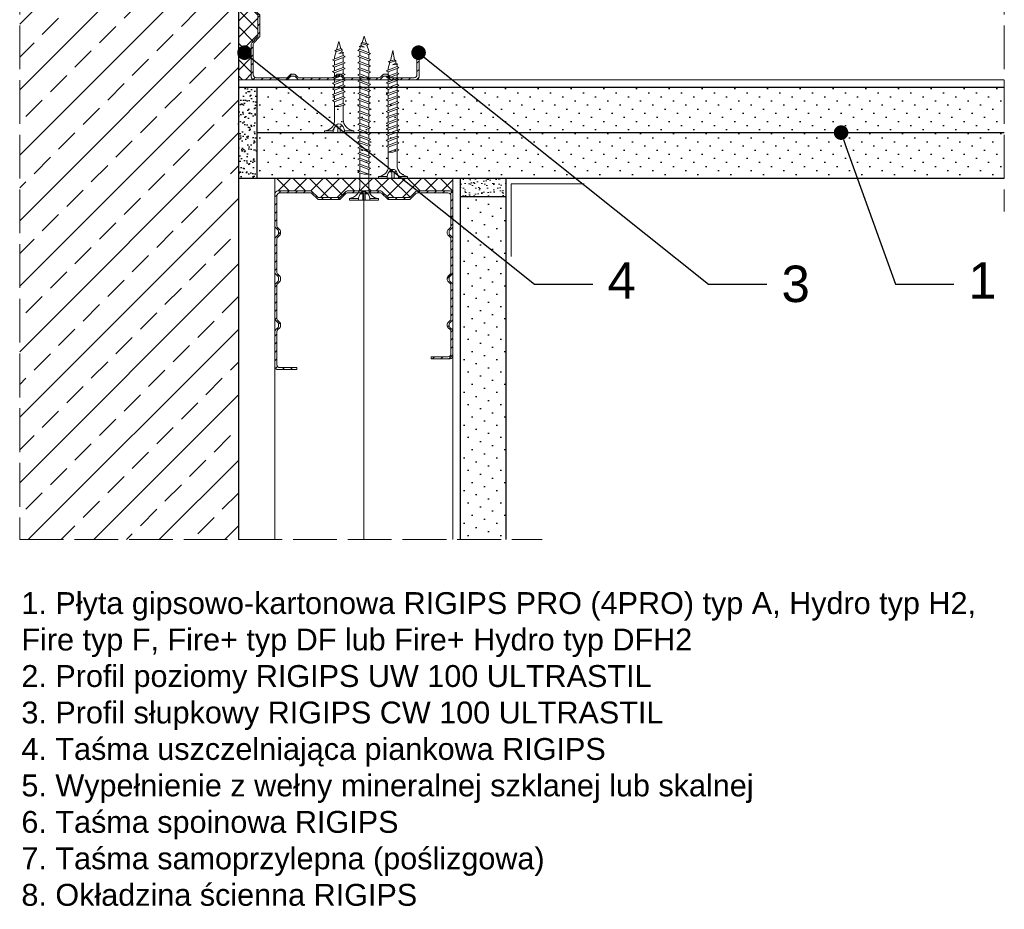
# Model space of a CAD drawing. Header units: millimetres. Extents: x 1525 to 3209, y 569 to 1600.
# Tile 10 of 15: x 2907 to 3177, y 572 to 816. Entities that reach past the tile are written whole.
import ezdxf
from ezdxf import colors
from ezdxf.entities.mleader import LeaderData, LeaderLine
from ezdxf.math import Vec2, Vec3

# ---------------------------------------------------------------- set-up
doc = ezdxf.new("R2010")
doc.units = ezdxf.units.MM
doc.linetypes.add('ACAD_ISO02W100', pattern=[15, 12, -3])
for name, color, linetype, lineweight in [('_ISOVER WELNA', 7, 'BATTING', 9), ('_RIGIPS AKCESORIA', 7, 'Continuous', 18), ('_RIGIPS G-K', 7, 'Continuous', 25), ('_RIGIPS PROFIL', 7, 'Continuous', 18), ('KRESKOWANIE', 7, 'Continuous', 9), ('OPISY', 7, 'Continuous', 9), ('PRZERYWANA', 7, 'ACAD_ISO02W100', 9)]:
    doc.layers.add(name, color=color, linetype=linetype, lineweight=lineweight)
doc.styles.get("Standard").update_dxf_attribs({"font": 'arial.ttf'})
doc.linetypes.add('BATTING', pattern='A,0.00254,-2.54,[134,ltypeshp.shx,S=2.54,R=0,X=-2.54,Y=0],-5.08,[134,ltypeshp.shx,S=2.54,R=180,X=2.54,Y=0],-2.54', length=10.16254)
pattern_1 = [(225, (681.5678, -191.605), (1.122532, -3.367596), [0, -3.175])]

# ---------------------------------------------------------------- blocks, each defined once
blk = doc.blocks.new('TN 25')
at = {"layer": '_RIGIPS AKCESORIA'}
for p, q in [((0, -0.84), (0, 7.16)), ((0, 7.16), (0.46, 7.16)), ((0.46, 7.16), (0.46, 4.78)), ((0.46, 4.78), (0, 4.78)), ((0, 3.5), (1.77, 3.5)), ((0, 2.83), (1.77, 2.83)), ((1.77, 3.5), (1.77, 4.2)), ((1.77, 2.83), (1.77, 2.18)), ((3.02, 4.46), (8.47, 4.46)), ((7.12, 4.46), (7.12, 3.18)), ((8.03, 2.01), (7.12, 4.46)), ((7.12, 3.18), (7.65, 1.53)), ((8.47, 4.46), (8.79, 5)), ((9.61, 1.51), (8.47, 4.46)), ((8.79, 5), (9.93, 2.01)), ((9, 4.46), (10.1, 4.46)), ((10.1, 4.46), (10.41, 5)), ((11.23, 1.51), (10.1, 4.46)), ((10.41, 5), (11.56, 2.01)), ((10.62, 4.46), (11.67, 4.46)), ((11.67, 4.46), (11.99, 5)), ((12.81, 1.51), (11.67, 4.46)), ((11.99, 5), (13.14, 2.01)), ((12.2, 4.46), (13.21, 4.46)), ((13.21, 4.46), (13.52, 5)), ((14.34, 1.51), (13.21, 4.46)), ((13.52, 5), (14.67, 2.01)), ((13.73, 4.46), (14.8, 4.46)), ((14.8, 4.46), (15.12, 5)), ((15.94, 1.51), (14.8, 4.46)), ((15.12, 5), (16.26, 2.01)), ((15.33, 4.46), (16.42, 4.46)), ((16.42, 4.46), (16.73, 5)), ((17.55, 1.51), (16.42, 4.46)), ((16.73, 5), (17.88, 2.01)), ((16.94, 4.46), (17.99, 4.46)), ((17.99, 4.46), (18.31, 5)), ((19.13, 1.51), (17.99, 4.46)), ((18.31, 5), (19.45, 2.01)), ((18.52, 4.46), (19.68, 4.46)), ((19.68, 4.46), (20, 5)), ((20.82, 1.51), (19.68, 4.46)), ((20, 5), (21.14, 2.01)), ((20.21, 4.46), (20.7, 4.46)), ((20.7, 4.46), (22.28, 3.98)), ((21.85, 1.83), (21.67, 3.28)), ((21.67, 3.28), (22.14, 2.4)), ((22.28, 3.98), (22.56, 4.37)), ((22.7, 2.36), (22.28, 3.98)), ((22.56, 4.37), (23.03, 2.71)), ((23.03, 2.71), (22.7, 2.36)), ((22.71, 3.85), (25, 3.24)), ((25, 3.24), (23.03, 2.71)), ((0.46, 1.64), (0, 1.64)), ((0.46, -0.84), (0.46, 1.64)), ((7.49, 2.01), (3.55, 2.01)), ((7.65, 1.53), (8.03, 2.01)), ((9.41, 2.01), (8.03, 2.01)), ((9.93, 2.01), (9.61, 1.51)), ((11.04, 2.01), (9.93, 2.01)), ((11.56, 2.01), (11.23, 1.51)), ((12.61, 2.01), (11.56, 2.01)), ((13.14, 2.01), (12.81, 1.51)), ((14.15, 2.01), (13.14, 2.01)), ((14.67, 2.01), (14.34, 1.51)), ((15.74, 2.01), (14.67, 2.01)), ((16.26, 2.01), (15.94, 1.51)), ((17.36, 2.01), (16.26, 2.01)), ((17.88, 2.01), (17.55, 1.51)), ((18.93, 2.01), (17.88, 2.01)), ((19.45, 2.01), (19.13, 1.51)), ((19.45, 2.01), (20.62, 2.01)), ((21.14, 2.01), (20.82, 1.51)), ((21.14, 2.01), (21.81, 2.12)), ((22.14, 2.4), (21.85, 1.83)), ((22.7, 2.36), (22.14, 2.4)), ((0, -0.84), (0.46, -0.84))]:
    blk.add_line(p, q, dxfattribs=at)
for centre, major_axis, ratio, start_param, end_param in [((3.09, 7.67), (0.17, 3.2), 0.826134, 1.773653, 3.180586), ((-0.04, 0.9), (0, 3.93), 0.848176, -0.720942, -0.151112), ((1.66, 3.18), (0, 0.895), 0.848176, -1.552777, -0.720942), ((1.66, 3.18), (0, 0.895), 0.848176, 3.862535, 4.730408), ((3.37, -1.57), (0.28, 3.57), 0.832181, 0.035984, 1.430787), ((-2.73, 15.91), (0, 14.76), 0.848176, 3.399396, 3.475072), ((0.59, 4.62), (0, 2.81), 0.848176, 3.475072, 3.862535)]:
    blk.add_ellipse(centre, major_axis=major_axis, ratio=ratio, start_param=start_param, end_param=end_param, dxfattribs=at)
blk = doc.blocks.new('CW 100 ULTRASTIL')
h = blk.add_hatch()
h.set_pattern_fill('ANSI31', color=256, scale=0.5, style=0)
h.paths.add_polyline_path([(179.46, 109.85, -0.198912), (179.6, 110.2), (181.11, 111.71, 0.198912), (181.26, 112.06), (181.26, 117.65, 0.198912), (181.11, 118), (179.6, 119.51, -0.198912), (179.46, 119.86), (179.46, 128.31, -0.414214), (180.26, 129.11), (188.58, 129.11, -0.198912), (188.93, 128.96), (189.64, 128.25, 0.198912), (189.99, 128.11), (190.58, 128.11, 0.198912), (190.93, 128.25), (191.64, 128.96, -0.198912), (191.99, 129.11), (201.28, 129.11, -0.198912), (201.63, 128.96), (202.34, 128.25, 0.198912), (202.69, 128.11), (203.28, 128.11, 0.198912), (203.63, 128.25), (204.34, 128.96, -0.198912), (204.69, 129.11), (213.98, 129.11, -0.198912), (214.33, 128.96), (215.04, 128.25, 0.198912), (215.39, 128.11), (215.98, 128.11, 0.198912), (216.33, 128.25), (217.04, 128.96, -0.198912), (217.39, 129.11), (226.56, 129.11, -0.414214), (227.36, 128.31), (227.36, 123.66), (227.91, 123.66), (227.91, 128.86, 0.414214), (227.11, 129.66), (217.39, 129.66, 0.198912), (217.04, 129.51), (216.33, 128.8, -0.198912), (215.98, 128.66), (215.39, 128.66, -0.198912), (215.04, 128.8), (214.33, 129.51, 0.198912), (213.98, 129.66), (204.69, 129.66, 0.198912), (204.34, 129.51), (203.63, 128.8, -0.198912), (203.28, 128.66), (202.69, 128.66, -0.198912), (202.34, 128.8), (201.63, 129.51, 0.198912), (201.28, 129.66), (191.99, 129.66, 0.198912), (191.64, 129.51), (190.93, 128.8, -0.198912), (190.58, 128.66), (189.99, 128.66, -0.198912), (189.64, 128.8), (188.93, 129.51, 0.198912), (188.58, 129.66), (179.71, 129.66, 0.414214), (178.91, 128.86), (178.91, 119.86, 0.198912), (179.05, 119.51), (180.56, 118, -0.198912), (180.71, 117.65), (180.71, 112.06, -0.198912), (180.56, 111.71), (179.05, 110.2, 0.198912), (178.91, 109.85), (178.91, 50.66, 0.198912), (179.05, 50.31), (180.56, 48.8, -0.198912), (180.71, 48.45), (180.71, 42.86, -0.198912), (180.56, 42.51), (179.05, 41, 0.198912), (178.91, 40.65), (178.91, 31.66, 0.414214), (179.71, 30.86), (188.58, 30.86, 0.198912), (188.93, 31), (189.64, 31.71, -0.198912), (189.99, 31.86), (190.58, 31.86, -0.198912), (190.93, 31.71), (191.64, 31, 0.198912), (191.99, 30.86), (201.28, 30.86, 0.198912), (201.63, 31), (202.34, 31.71, -0.198912), (202.69, 31.86), (203.28, 31.86, -0.198912), (203.63, 31.71), (204.34, 31, 0.198912), (204.69, 30.86), (213.98, 30.86, 0.198912), (214.33, 31), (215.04, 31.71, -0.198912), (215.39, 31.86), (215.98, 31.86, -0.198912), (216.33, 31.71), (217.04, 31, 0.198912), (217.39, 30.86), (224.11, 30.86, 0.414214), (224.91, 31.66), (224.91, 36.86), (224.36, 36.86), (224.36, 32.21, -0.414214), (223.56, 31.41), (217.39, 31.41, -0.198912), (217.04, 31.55), (216.33, 32.26, 0.198912), (215.98, 32.41), (215.39, 32.41, 0.198912), (215.04, 32.26), (214.33, 31.55, -0.198912), (213.98, 31.41), (204.69, 31.41, -0.198912), (204.34, 31.55), (203.63, 32.26, 0.198912), (203.28, 32.41), (202.69, 32.41, 0.198912), (202.34, 32.26), (201.63, 31.55, -0.198912), (201.28, 31.41), (191.99, 31.41, -0.198912), (191.64, 31.55), (190.93, 32.26, 0.198912), (190.58, 32.41), (189.99, 32.41, 0.198912), (189.64, 32.26), (188.93, 31.55, -0.198912), (188.58, 31.41), (180.26, 31.41, -0.414214), (179.46, 32.21), (179.46, 40.65, -0.198912), (179.6, 41), (181.11, 42.51, 0.198912), (181.26, 42.86), (181.26, 48.45, 0.198912), (181.11, 48.8), (179.6, 50.31, -0.198912), (179.46, 50.66)])
at = {"layer": '_RIGIPS PROFIL'}
for p, q in [((188.58, 129.66), (179.71, 129.66)), ((201.28, 129.66), (191.99, 129.66)), ((204.69, 129.66), (213.98, 129.66)), ((227.11, 129.66), (217.39, 129.66)), ((178.91, 128.86), (178.91, 119.86)), ((179.46, 128.31), (179.46, 119.86)), ((188.58, 129.11), (180.26, 129.11)), ((188.93, 129.51), (189.64, 128.8)), ((188.93, 128.96), (189.64, 128.25)), ((190.58, 128.66), (189.99, 128.66)), ((190.58, 128.11), (189.99, 128.11)), ((191.64, 129.51), (190.93, 128.8)), ((191.64, 128.96), (190.93, 128.25)), ((201.28, 129.11), (191.99, 129.11)), ((201.63, 129.51), (202.34, 128.8)), ((201.63, 128.96), (202.34, 128.25)), ((203.28, 128.66), (202.69, 128.66)), ((203.28, 128.11), (202.69, 128.11)), ((204.34, 129.51), (203.63, 128.8)), ((204.34, 128.96), (203.63, 128.25)), ((204.69, 129.11), (213.98, 129.11)), ((214.33, 129.51), (215.04, 128.8)), ((214.33, 128.96), (215.04, 128.25)), ((215.98, 128.66), (215.39, 128.66)), ((215.98, 128.11), (215.39, 128.11)), ((217.04, 129.51), (216.33, 128.8)), ((217.04, 128.96), (216.33, 128.25)), ((226.56, 129.11), (217.39, 129.11)), ((227.36, 123.66), (227.36, 128.31)), ((227.91, 123.66), (227.91, 128.86)), ((227.36, 123.66), (227.91, 123.66)), ((180.56, 118), (179.05, 119.51)), ((181.11, 118), (179.6, 119.51)), ((180.71, 117.65), (180.71, 112.06)), ((181.26, 117.65), (181.26, 112.06)), ((180.56, 111.71), (179.05, 110.2)), ((181.11, 111.71), (179.6, 110.2)), ((178.91, 109.85), (178.91, 50.66)), ((179.46, 109.85), (179.46, 50.66)), ((180.56, 48.8), (179.05, 50.31)), ((181.11, 48.8), (179.6, 50.31)), ((180.71, 42.86), (180.71, 48.45)), ((181.26, 42.86), (181.26, 48.45)), ((178.91, 31.66), (178.91, 40.65)), ((180.56, 42.51), (179.05, 41)), ((179.46, 32.21), (179.46, 40.65)), ((181.11, 42.51), (179.6, 41)), ((224.36, 36.86), (224.36, 32.21)), ((224.36, 36.86), (224.91, 36.86)), ((224.91, 36.86), (224.91, 31.66)), ((190.58, 32.41), (189.99, 32.41)), ((203.28, 32.41), (202.69, 32.41)), ((215.98, 32.41), (215.39, 32.41)), ((188.58, 30.86), (179.71, 30.86)), ((188.58, 31.41), (180.26, 31.41)), ((188.93, 31.55), (189.64, 32.26)), ((188.93, 31), (189.64, 31.71)), ((190.58, 31.86), (189.99, 31.86)), ((191.64, 31.55), (190.93, 32.26)), ((191.64, 31), (190.93, 31.71)), ((201.28, 31.41), (191.99, 31.41)), ((201.28, 30.86), (191.99, 30.86)), ((201.63, 31.55), (202.34, 32.26)), ((201.63, 31), (202.34, 31.71)), ((203.28, 31.86), (202.69, 31.86)), ((204.34, 31.55), (203.63, 32.26)), ((204.34, 31), (203.63, 31.71)), ((204.69, 31.41), (213.98, 31.41)), ((204.69, 30.86), (213.98, 30.86)), ((214.33, 31.55), (215.04, 32.26)), ((214.33, 31), (215.04, 31.71)), ((215.98, 31.86), (215.39, 31.86)), ((217.04, 31.55), (216.33, 32.26)), ((217.04, 31), (216.33, 31.71)), ((223.56, 31.41), (217.39, 31.41)), ((224.11, 30.86), (217.39, 30.86))]:
    blk.add_line(p, q, dxfattribs=at)
for centre, radius, start, end in [((179.71, 128.86), 0.8, 90, 180), ((188.58, 129.16), 0.5, 45, 90), ((191.99, 129.16), 0.5, 90, 135), ((201.28, 129.16), 0.5, 45, 90), ((204.69, 129.16), 0.5, 90, 135), ((213.98, 129.16), 0.5, 45, 90), ((217.39, 129.16), 0.5, 90, 135), ((227.11, 128.86), 0.8, 0, 90), ((180.26, 128.31), 0.8, 90, 180), ((188.58, 128.61), 0.5, 45, 90), ((189.99, 129.16), 0.5, 225, 270), ((189.99, 128.61), 0.5, 225, 270), ((190.58, 129.16), 0.5, 270, 315), ((190.58, 128.61), 0.5, 270, 315), ((191.99, 128.61), 0.5, 90, 135), ((201.28, 128.61), 0.5, 45, 90), ((202.69, 129.16), 0.5, 225, 270), ((202.69, 128.61), 0.5, 225, 270), ((203.28, 129.16), 0.5, 270, 315), ((203.28, 128.61), 0.5, 270, 315), ((204.69, 128.61), 0.5, 90, 135), ((213.98, 128.61), 0.5, 45, 90), ((215.39, 129.16), 0.5, 225, 270), ((215.39, 128.61), 0.5, 225, 270), ((215.98, 129.16), 0.5, 270, 315), ((215.98, 128.61), 0.5, 270, 315), ((217.39, 128.61), 0.5, 90, 135), ((226.56, 128.31), 0.8, 0, 90), ((179.41, 119.86), 0.5, 180, 225), ((179.96, 119.86), 0.5, 180, 225), ((180.21, 117.65), 0.5, 0, 45), ((180.76, 117.65), 0.5, 0, 45), ((180.21, 112.06), 0.5, 315, 0), ((180.76, 112.06), 0.5, 315, 0), ((179.41, 109.85), 0.5, 135, 180), ((179.96, 109.85), 0.5, 135, 180), ((179.41, 50.66), 0.5, 180, 225), ((179.96, 50.66), 0.5, 180, 225), ((180.21, 48.45), 0.5, 0, 45), ((180.76, 48.45), 0.5, 0, 45), ((179.41, 40.65), 0.5, 135, 180), ((179.96, 40.65), 0.5, 135, 180), ((180.21, 42.86), 0.5, 315, 0), ((180.76, 42.86), 0.5, 315, 0), ((189.99, 31.91), 0.5, 90, 135), ((190.58, 31.91), 0.5, 45, 90), ((202.69, 31.91), 0.5, 90, 135), ((203.28, 31.91), 0.5, 45, 90), ((215.39, 31.91), 0.5, 90, 135), ((215.98, 31.91), 0.5, 45, 90), ((179.71, 31.66), 0.8, 180, 270), ((180.26, 32.21), 0.8, 180, 270), ((188.58, 31.91), 0.5, 270, 315), ((188.58, 31.36), 0.5, 270, 315), ((189.99, 31.36), 0.5, 90, 135), ((190.58, 31.36), 0.5, 45, 90), ((191.99, 31.91), 0.5, 225, 270), ((191.99, 31.36), 0.5, 225, 270), ((201.28, 31.91), 0.5, 270, 315), ((201.28, 31.36), 0.5, 270, 315), ((202.69, 31.36), 0.5, 90, 135), ((203.28, 31.36), 0.5, 45, 90), ((204.69, 31.91), 0.5, 225, 270), ((204.69, 31.36), 0.5, 225, 270), ((213.98, 31.91), 0.5, 270, 315), ((213.98, 31.36), 0.5, 270, 315), ((215.39, 31.36), 0.5, 90, 135), ((215.98, 31.36), 0.5, 45, 90), ((217.39, 31.91), 0.5, 225, 270), ((217.39, 31.36), 0.5, 225, 270), ((223.56, 32.21), 0.8, 270, 0), ((224.11, 31.66), 0.8, 270, 0)]:
    blk.add_arc(centre, radius, start, end, dxfattribs=at)
blk = doc.blocks.new('TN 35')
at = {"layer": '_RIGIPS AKCESORIA'}
for p, q in [((0, -0.84), (0, 7.16)), ((0, 7.16), (0.46, 7.16)), ((0.46, 7.16), (0.46, 4.78)), ((0.46, 4.78), (0, 4.78)), ((0, 3.5), (1.77, 3.5)), ((0, 2.83), (1.77, 2.83)), ((1.77, 3.5), (1.77, 4.2)), ((1.77, 2.83), (1.77, 2.18)), ((3.02, 4.46), (8.47, 4.46)), ((7.12, 4.46), (7.12, 3.18)), ((8.03, 2.01), (7.12, 4.46)), ((7.12, 3.18), (7.65, 1.53)), ((8.47, 4.46), (8.79, 5)), ((9.61, 1.51), (8.47, 4.46)), ((8.79, 5), (9.93, 2.01)), ((9, 4.46), (10.1, 4.46)), ((10.1, 4.46), (10.41, 5)), ((11.23, 1.51), (10.1, 4.46)), ((10.41, 5), (11.56, 2.01)), ((10.62, 4.46), (11.67, 4.46)), ((11.67, 4.46), (11.99, 5)), ((12.81, 1.51), (11.67, 4.46)), ((11.99, 5), (13.14, 2.01)), ((12.2, 4.46), (13.21, 4.46)), ((13.21, 4.46), (13.52, 5)), ((14.34, 1.51), (13.21, 4.46)), ((13.52, 5), (14.67, 2.01)), ((13.73, 4.46), (14.8, 4.46)), ((14.8, 4.46), (15.12, 5)), ((15.94, 1.51), (14.8, 4.46)), ((15.12, 5), (16.26, 2.01)), ((15.33, 4.46), (16.42, 4.46)), ((16.42, 4.46), (16.73, 5)), ((17.55, 1.51), (16.42, 4.46)), ((16.73, 5), (17.88, 2.01)), ((16.94, 4.46), (17.99, 4.46)), ((17.99, 4.46), (18.31, 5)), ((19.13, 1.51), (17.99, 4.46)), ((18.31, 5), (19.45, 2.01)), ((18.52, 4.46), (19.57, 4.46)), ((19.57, 4.46), (19.88, 5)), ((20.7, 1.51), (19.57, 4.46)), ((19.88, 5), (21.03, 2.01)), ((20.09, 4.46), (21.14, 4.46)), ((21.14, 4.46), (21.46, 5)), ((22.28, 1.51), (21.14, 4.46)), ((21.46, 5), (22.6, 2.01)), ((21.67, 4.46), (22.72, 4.46)), ((22.72, 4.46), (23.03, 5)), ((23.85, 1.51), (22.72, 4.46)), ((23.03, 5), (24.18, 2.01)), ((23.24, 4.46), (24.29, 4.46)), ((24.29, 4.46), (24.61, 5)), ((25.43, 1.51), (24.29, 4.46)), ((24.61, 5), (25.75, 2.01)), ((24.81, 4.46), (25.87, 4.46)), ((25.87, 4.46), (26.18, 5)), ((27, 1.51), (25.87, 4.46)), ((26.18, 5), (27.33, 2.01)), ((26.39, 4.46), (27.44, 4.46)), ((27.44, 4.46), (27.76, 5)), ((28.58, 1.51), (27.44, 4.46)), ((27.76, 5), (28.9, 2.01)), ((27.96, 4.46), (29.13, 4.46)), ((29.13, 4.46), (29.45, 5)), ((30.27, 1.51), (29.13, 4.46)), ((29.45, 5), (30.59, 2.01)), ((29.65, 4.46), (30.15, 4.46)), ((30.15, 4.46), (31.73, 3.98)), ((31.3, 1.83), (31.12, 3.28)), ((31.12, 3.28), (31.59, 2.4)), ((31.73, 3.98), (32.01, 4.37)), ((32.15, 2.36), (31.73, 3.98)), ((32.01, 4.37), (32.48, 2.71)), ((32.48, 2.71), (32.15, 2.36)), ((32.16, 3.85), (35, 3.24)), ((35, 3.24), (32.48, 2.71)), ((0.46, 1.64), (0, 1.64)), ((0.46, -0.84), (0.46, 1.64)), ((7.49, 2.01), (3.55, 2.01)), ((7.65, 1.53), (8.03, 2.01)), ((9.41, 2.01), (8.03, 2.01)), ((9.93, 2.01), (9.61, 1.51)), ((11.04, 2.01), (9.93, 2.01)), ((11.56, 2.01), (11.23, 1.51)), ((12.61, 2.01), (11.56, 2.01)), ((13.14, 2.01), (12.81, 1.51)), ((14.15, 2.01), (13.14, 2.01)), ((14.67, 2.01), (14.34, 1.51)), ((15.74, 2.01), (14.67, 2.01)), ((16.26, 2.01), (15.94, 1.51)), ((17.36, 2.01), (16.26, 2.01)), ((17.88, 2.01), (17.55, 1.51)), ((18.93, 2.01), (17.84, 2.01)), ((19.45, 2.01), (19.13, 1.51)), ((20.51, 2.01), (19.41, 2.01)), ((21.03, 2.01), (20.7, 1.51)), ((22.08, 2.01), (20.99, 2.01)), ((22.6, 2.01), (22.28, 1.51)), ((23.66, 2.01), (22.56, 2.01)), ((24.18, 2.01), (23.85, 1.51)), ((25.23, 2.01), (24.14, 2.01)), ((25.75, 2.01), (25.43, 1.51)), ((26.81, 2.01), (25.71, 2.01)), ((27.33, 2.01), (27, 1.51)), ((28.38, 2.01), (27.33, 2.01)), ((28.9, 2.01), (28.58, 1.51)), ((28.9, 2.01), (30.07, 2.01)), ((30.59, 2.01), (30.27, 1.51)), ((30.59, 2.01), (31.26, 2.12)), ((31.59, 2.4), (31.3, 1.83)), ((32.15, 2.36), (31.59, 2.4)), ((0, -0.84), (0.46, -0.84))]:
    blk.add_line(p, q, dxfattribs=at)
for centre, major_axis, ratio, start_param, end_param in [((3.09, 7.67), (0.17, 3.2), 0.826134, 1.773653, 3.180586), ((-0.04, 0.9), (0, 3.93), 0.848176, -0.720942, -0.151112), ((1.66, 3.18), (0, 0.895), 0.848176, -1.552777, -0.720942), ((1.66, 3.18), (0, 0.895), 0.848176, 3.862535, 4.730408), ((3.37, -1.57), (0.28, 3.57), 0.832181, 0.035984, 1.430787), ((-2.73, 15.91), (0, 14.76), 0.848176, 3.399396, 3.475072), ((0.59, 4.62), (0, 2.81), 0.848176, 3.475072, 3.862535)]:
    blk.add_ellipse(centre, major_axis=major_axis, ratio=ratio, start_param=start_param, end_param=end_param, dxfattribs=at)
blk = doc.blocks.new('CW 50 ULTRASTIL')
h = blk.add_hatch()
h.set_pattern_fill('ANSI31', color=256, scale=0.5, style=0)
h.paths.add_polyline_path([(28.56, 40.65, -0.198912), (28.71, 41), (30.21, 42.51, 0.198912), (30.36, 42.86), (30.36, 48.45, 0.198912), (30.21, 48.8), (28.71, 50.31, -0.198912), (28.56, 50.66), (28.56, 59.85, -0.198912), (28.71, 60.2), (30.21, 61.71, 0.198912), (30.36, 62.06), (30.36, 67.65, 0.198912), (30.21, 68), (28.71, 69.51, -0.198912), (28.56, 69.86), (28.56, 78.31, -0.414214), (29.36, 79.11), (37.68, 79.11, -0.198912), (38.04, 78.96), (38.74, 78.25, 0.198912), (39.1, 78.11), (39.68, 78.11, 0.198912), (40.04, 78.25), (40.74, 78.96, -0.198912), (41.1, 79.11), (50.38, 79.11, -0.198912), (50.74, 78.96), (51.44, 78.25, 0.198912), (51.8, 78.11), (52.38, 78.11, 0.198912), (52.74, 78.25), (53.44, 78.96, -0.198912), (53.8, 79.11), (63.08, 79.11, -0.198912), (63.44, 78.96), (64.14, 78.25, 0.198912), (64.5, 78.11), (65.08, 78.11, 0.198912), (65.44, 78.25), (66.14, 78.96, -0.198912), (66.5, 79.11), (75.66, 79.11, -0.414214), (76.46, 78.31), (76.46, 73.66), (77.01, 73.66), (77.01, 78.86, 0.414214), (76.21, 79.66), (66.5, 79.66, 0.198912), (66.14, 79.51), (65.44, 78.8, -0.198912), (65.08, 78.66), (64.5, 78.66, -0.198912), (64.14, 78.8), (63.44, 79.51, 0.198912), (63.08, 79.66), (53.8, 79.66, 0.198912), (53.44, 79.51), (52.74, 78.8, -0.198912), (52.38, 78.66), (51.8, 78.66, -0.198912), (51.44, 78.8), (50.74, 79.51, 0.198912), (50.38, 79.66), (41.1, 79.66, 0.198912), (40.74, 79.51), (40.04, 78.8, -0.198912), (39.68, 78.66), (39.1, 78.66, -0.198912), (38.74, 78.8), (38.04, 79.51, 0.198912), (37.68, 79.66), (28.81, 79.66, 0.414214), (28.01, 78.86), (28.01, 69.86, 0.198912), (28.16, 69.51), (29.66, 68, -0.198912), (29.81, 67.65), (29.81, 62.06, -0.198912), (29.66, 61.71), (28.16, 60.2, 0.198912), (28.01, 59.85), (28.01, 50.66, 0.198912), (28.16, 50.31), (29.66, 48.8, -0.198912), (29.81, 48.45), (29.81, 42.86, -0.198912), (29.66, 42.51), (28.16, 41, 0.198912), (28.01, 40.65), (28.01, 31.66, 0.414214), (28.81, 30.86), (37.68, 30.86, 0.198912), (38.04, 31), (38.74, 31.71, -0.198912), (39.1, 31.86), (39.68, 31.86, -0.198912), (40.04, 31.71), (40.74, 31, 0.198912), (41.1, 30.86), (50.38, 30.86, 0.198912), (50.74, 31), (51.44, 31.71, -0.198912), (51.8, 31.86), (52.38, 31.86, -0.198912), (52.74, 31.71), (53.44, 31, 0.198912), (53.8, 30.86), (63.08, 30.86, 0.198912), (63.44, 31), (64.14, 31.71, -0.198912), (64.5, 31.86), (65.08, 31.86, -0.198912), (65.44, 31.71), (66.14, 31, 0.198912), (66.5, 30.86), (73.21, 30.86, 0.414214), (74.01, 31.66), (74.01, 36.86), (73.46, 36.86), (73.46, 32.21, -0.414214), (72.66, 31.41), (66.5, 31.41, -0.198912), (66.14, 31.55), (65.44, 32.26, 0.198912), (65.08, 32.41), (64.5, 32.41, 0.198912), (64.14, 32.26), (63.44, 31.55, -0.198912), (63.08, 31.41), (53.8, 31.41, -0.198912), (53.44, 31.55), (52.74, 32.26, 0.198912), (52.38, 32.41), (51.8, 32.41, 0.198912), (51.44, 32.26), (50.74, 31.55, -0.198912), (50.38, 31.41), (41.1, 31.41, -0.198912), (40.74, 31.55), (40.04, 32.26, 0.198912), (39.68, 32.41), (39.1, 32.41, 0.198912), (38.74, 32.26), (38.04, 31.55, -0.198912), (37.68, 31.41), (29.36, 31.41, -0.414214), (28.56, 32.21)])
at = {"layer": '_RIGIPS PROFIL'}
for p, q in [((28.01, 78.86), (28.01, 69.86)), ((28.56, 78.31), (28.56, 69.86)), ((37.68, 79.66), (28.81, 79.66)), ((37.68, 79.11), (29.36, 79.11)), ((38.04, 79.51), (38.74, 78.8)), ((38.04, 78.96), (38.74, 78.25)), ((39.68, 78.66), (39.1, 78.66)), ((40.74, 79.51), (40.04, 78.8)), ((40.74, 78.96), (40.04, 78.25)), ((50.38, 79.66), (41.1, 79.66)), ((50.38, 79.11), (41.1, 79.11)), ((50.74, 79.51), (51.44, 78.8)), ((50.74, 78.96), (51.44, 78.25)), ((52.38, 78.66), (51.8, 78.66)), ((53.44, 79.51), (52.74, 78.8)), ((53.44, 78.96), (52.74, 78.25)), ((53.8, 79.66), (63.08, 79.66)), ((53.8, 79.11), (63.08, 79.11)), ((63.44, 79.51), (64.14, 78.8)), ((63.44, 78.96), (64.14, 78.25)), ((65.08, 78.66), (64.5, 78.66)), ((66.14, 79.51), (65.44, 78.8)), ((66.14, 78.96), (65.44, 78.25)), ((76.21, 79.66), (66.5, 79.66)), ((75.66, 79.11), (66.5, 79.11)), ((76.46, 73.66), (76.46, 78.31)), ((77.01, 73.66), (77.01, 78.86)), ((39.68, 78.11), (39.1, 78.11)), ((52.38, 78.11), (51.8, 78.11)), ((65.08, 78.11), (64.5, 78.11)), ((76.46, 73.66), (77.01, 73.66)), ((29.66, 68), (28.16, 69.51)), ((30.21, 68), (28.71, 69.51)), ((29.81, 67.65), (29.81, 62.06)), ((30.36, 67.65), (30.36, 62.06)), ((28.01, 59.85), (28.01, 50.66)), ((29.66, 61.71), (28.16, 60.2)), ((28.56, 59.85), (28.56, 50.66)), ((30.21, 61.71), (28.71, 60.2)), ((29.66, 48.8), (28.16, 50.31)), ((30.21, 48.8), (28.71, 50.31)), ((29.81, 42.86), (29.81, 48.45)), ((30.36, 42.86), (30.36, 48.45)), ((28.01, 31.66), (28.01, 40.65)), ((29.66, 42.51), (28.16, 41)), ((28.56, 32.21), (28.56, 40.65)), ((30.21, 42.51), (28.71, 41)), ((73.46, 36.86), (73.46, 32.21)), ((73.46, 36.86), (74.01, 36.86)), ((74.01, 36.86), (74.01, 31.66)), ((39.68, 32.41), (39.1, 32.41)), ((52.38, 32.41), (51.8, 32.41)), ((65.08, 32.41), (64.5, 32.41)), ((37.68, 30.86), (28.81, 30.86)), ((37.68, 31.41), (29.36, 31.41)), ((38.04, 31.55), (38.74, 32.26)), ((38.04, 31), (38.74, 31.71)), ((39.68, 31.86), (39.1, 31.86)), ((40.74, 31.55), (40.04, 32.26)), ((40.74, 31), (40.04, 31.71)), ((50.38, 31.41), (41.1, 31.41)), ((50.38, 30.86), (41.1, 30.86)), ((50.74, 31.55), (51.44, 32.26)), ((50.74, 31), (51.44, 31.71)), ((52.38, 31.86), (51.8, 31.86)), ((53.44, 31.55), (52.74, 32.26)), ((53.44, 31), (52.74, 31.71)), ((53.8, 31.41), (63.08, 31.41)), ((53.8, 30.86), (63.08, 30.86)), ((63.44, 31.55), (64.14, 32.26)), ((63.44, 31), (64.14, 31.71)), ((65.08, 31.86), (64.5, 31.86)), ((66.14, 31.55), (65.44, 32.26)), ((66.14, 31), (65.44, 31.71)), ((72.66, 31.41), (66.5, 31.41)), ((73.21, 30.86), (66.5, 30.86))]:
    blk.add_line(p, q, dxfattribs=at)
for centre, radius, start, end in [((28.81, 78.86), 0.8, 90, 180), ((29.36, 78.31), 0.8, 90, 180), ((37.68, 79.16), 0.5, 45, 90), ((37.68, 78.61), 0.5, 45, 90), ((39.1, 79.16), 0.5, 225, 270), ((39.68, 79.16), 0.5, 270, 315), ((41.1, 79.16), 0.5, 90, 135), ((41.1, 78.61), 0.5, 90, 135), ((50.38, 79.16), 0.5, 45, 90), ((50.38, 78.61), 0.5, 45, 90), ((51.8, 79.16), 0.5, 225, 270), ((52.38, 79.16), 0.5, 270, 315), ((53.8, 79.16), 0.5, 90, 135), ((53.8, 78.61), 0.5, 90, 135), ((63.08, 79.16), 0.5, 45, 90), ((63.08, 78.61), 0.5, 45, 90), ((64.5, 79.16), 0.5, 225, 270), ((65.08, 79.16), 0.5, 270, 315), ((66.5, 79.16), 0.5, 90, 135), ((66.5, 78.61), 0.5, 90, 135), ((75.66, 78.31), 0.8, 0, 90), ((76.21, 78.86), 0.8, 0, 90), ((39.1, 78.61), 0.5, 225, 270), ((39.68, 78.61), 0.5, 270, 315), ((51.8, 78.61), 0.5, 225, 270), ((52.38, 78.61), 0.5, 270, 315), ((64.5, 78.61), 0.5, 225, 270), ((65.08, 78.61), 0.5, 270, 315), ((28.51, 69.86), 0.5, 180, 225), ((29.06, 69.86), 0.5, 180, 225), ((29.31, 67.65), 0.5, 0, 45), ((29.86, 67.65), 0.5, 0, 45), ((28.51, 59.85), 0.5, 135, 180), ((29.06, 59.85), 0.5, 135, 180), ((29.31, 62.06), 0.5, 315, 0), ((29.86, 62.06), 0.5, 315, 0), ((28.51, 50.66), 0.5, 180, 225), ((29.06, 50.66), 0.5, 180, 225), ((29.31, 48.45), 0.5, 0, 45), ((29.86, 48.45), 0.5, 0, 45), ((28.51, 40.65), 0.5, 135, 180), ((29.06, 40.65), 0.5, 135, 180), ((29.31, 42.86), 0.5, 315, 0), ((29.86, 42.86), 0.5, 315, 0), ((39.1, 31.91), 0.5, 90, 135), ((39.68, 31.91), 0.5, 45, 90), ((51.8, 31.91), 0.5, 90, 135), ((52.38, 31.91), 0.5, 45, 90), ((64.5, 31.91), 0.5, 90, 135), ((65.08, 31.91), 0.5, 45, 90), ((28.81, 31.66), 0.8, 180, 270), ((29.36, 32.21), 0.8, 180, 270), ((37.68, 31.91), 0.5, 270, 315), ((37.68, 31.36), 0.5, 270, 315), ((39.1, 31.36), 0.5, 90, 135), ((39.68, 31.36), 0.5, 45, 90), ((41.1, 31.91), 0.5, 225, 270), ((41.1, 31.36), 0.5, 225, 270), ((50.38, 31.91), 0.5, 270, 315), ((50.38, 31.36), 0.5, 270, 315), ((51.8, 31.36), 0.5, 90, 135), ((52.38, 31.36), 0.5, 45, 90), ((53.8, 31.91), 0.5, 225, 270), ((53.8, 31.36), 0.5, 225, 270), ((63.08, 31.91), 0.5, 270, 315), ((63.08, 31.36), 0.5, 270, 315), ((64.5, 31.36), 0.5, 90, 135), ((65.08, 31.36), 0.5, 45, 90), ((66.5, 31.91), 0.5, 225, 270), ((66.5, 31.36), 0.5, 225, 270), ((72.66, 32.21), 0.8, 270, 0), ((73.21, 31.66), 0.8, 270, 0)]:
    blk.add_arc(centre, radius, start, end, dxfattribs=at)
blk = doc.blocks.new('TN 45')
at = {"layer": '_RIGIPS AKCESORIA'}
for p, q in [((0, -0.84), (0, 7.16)), ((0, 7.16), (0.46, 7.16)), ((0.46, 7.16), (0.46, 4.78)), ((0.46, 4.78), (0, 4.78)), ((0, 3.5), (1.77, 3.5)), ((0, 2.83), (1.77, 2.83)), ((1.77, 3.5), (1.77, 4.2)), ((1.77, 2.83), (1.77, 2.18)), ((3.02, 4.46), (8.47, 4.46)), ((7.12, 4.46), (7.12, 3.18)), ((8.03, 2.01), (7.12, 4.46)), ((7.12, 3.18), (7.65, 1.53)), ((8.47, 4.46), (8.79, 5)), ((9.61, 1.51), (8.47, 4.46)), ((8.79, 5), (9.93, 2.01)), ((9, 4.46), (10.1, 4.46)), ((10.1, 4.46), (10.41, 5)), ((11.23, 1.51), (10.1, 4.46)), ((10.41, 5), (11.56, 2.01)), ((10.62, 4.46), (11.67, 4.46)), ((11.67, 4.46), (11.99, 5)), ((12.81, 1.51), (11.67, 4.46)), ((11.99, 5), (13.14, 2.01)), ((12.2, 4.46), (13.21, 4.46)), ((13.21, 4.46), (13.52, 5)), ((14.34, 1.51), (13.21, 4.46)), ((13.52, 5), (14.67, 2.01)), ((13.73, 4.46), (14.8, 4.46)), ((14.8, 4.46), (15.12, 5)), ((15.94, 1.51), (14.8, 4.46)), ((15.12, 5), (16.26, 2.01)), ((15.33, 4.46), (16.42, 4.46)), ((16.42, 4.46), (16.73, 5)), ((17.55, 1.51), (16.42, 4.46)), ((16.73, 5), (17.88, 2.01)), ((16.94, 4.46), (17.99, 4.46)), ((17.99, 4.46), (18.31, 5)), ((19.13, 1.51), (17.99, 4.46)), ((18.31, 5), (19.45, 2.01)), ((18.52, 4.46), (19.68, 4.46)), ((19.68, 4.46), (20, 5)), ((20.82, 1.51), (19.68, 4.46)), ((20, 5), (21.14, 2.01)), ((20.21, 4.46), (21.37, 4.46)), ((21.37, 4.46), (21.69, 5)), ((22.51, 1.51), (21.37, 4.46)), ((21.69, 5), (22.83, 2.01)), ((21.9, 4.46), (23.06, 4.46)), ((23.06, 4.46), (23.38, 5)), ((24.2, 1.51), (23.06, 4.46)), ((23.38, 5), (24.52, 2.01)), ((23.59, 4.46), (24.75, 4.46)), ((24.75, 4.46), (25.07, 5)), ((25.89, 1.51), (24.75, 4.46)), ((25.07, 5), (26.21, 2.01)), ((25.28, 4.46), (26.44, 4.46)), ((26.44, 4.46), (26.76, 5)), ((27.58, 1.51), (26.44, 4.46)), ((26.76, 5), (27.9, 2.01)), ((26.96, 4.46), (28.13, 4.46)), ((28.13, 4.46), (28.45, 5)), ((29.27, 1.51), (28.13, 4.46)), ((28.45, 5), (29.59, 2.01)), ((28.65, 4.46), (29.82, 4.46)), ((29.82, 4.46), (30.14, 5)), ((30.96, 1.51), (29.82, 4.46)), ((30.14, 5), (31.28, 2.01)), ((30.34, 4.46), (31.51, 4.46)), ((31.51, 4.46), (31.83, 5)), ((32.65, 1.51), (31.51, 4.46)), ((31.83, 5), (32.97, 2.01)), ((32.03, 4.46), (33.2, 4.46)), ((33.2, 4.46), (33.52, 5)), ((34.34, 1.51), (33.2, 4.46)), ((33.52, 5), (34.66, 2.01)), ((33.72, 4.46), (34.89, 4.46)), ((34.89, 4.46), (35.21, 5)), ((36.03, 1.51), (34.89, 4.46)), ((35.21, 5), (36.35, 2.01)), ((35.41, 4.46), (36.58, 4.46)), ((36.58, 4.46), (36.9, 5)), ((37.72, 1.51), (36.58, 4.46)), ((36.9, 5), (38.04, 2.01)), ((37.1, 4.46), (38.27, 4.46)), ((38.27, 4.46), (38.59, 5)), ((39.41, 1.51), (38.27, 4.46)), ((38.59, 5), (39.73, 2.01)), ((38.79, 4.46), (39.96, 4.46)), ((39.96, 4.46), (40.28, 5)), ((41.1, 1.51), (39.96, 4.46)), ((40.28, 5), (41.42, 2.01)), ((40.48, 4.46), (40.98, 4.46)), ((40.98, 4.46), (42.56, 3.98)), ((42.13, 1.83), (41.95, 3.28)), ((41.95, 3.28), (42.42, 2.4)), ((42.56, 3.98), (42.84, 4.37)), ((42.98, 2.36), (42.56, 3.98)), ((42.84, 4.37), (43.31, 2.71)), ((43.31, 2.71), (42.98, 2.36)), ((42.99, 3.85), (45, 3.24)), ((45, 3.24), (43.31, 2.71)), ((0.46, 1.64), (0, 1.64)), ((0.46, -0.84), (0.46, 1.64)), ((7.49, 2.01), (3.55, 2.01)), ((7.65, 1.53), (8.03, 2.01)), ((9.41, 2.01), (8.03, 2.01)), ((9.93, 2.01), (9.61, 1.51)), ((11.04, 2.01), (9.93, 2.01)), ((11.56, 2.01), (11.23, 1.51)), ((12.61, 2.01), (11.56, 2.01)), ((13.14, 2.01), (12.81, 1.51)), ((14.15, 2.01), (13.14, 2.01)), ((14.67, 2.01), (14.34, 1.51)), ((15.74, 2.01), (14.67, 2.01)), ((16.26, 2.01), (15.94, 1.51)), ((17.36, 2.01), (16.26, 2.01)), ((17.88, 2.01), (17.55, 1.51)), ((18.93, 2.01), (17.88, 2.01)), ((19.45, 2.01), (19.13, 1.51)), ((19.45, 2.01), (20.62, 2.01)), ((20.62, 2.01), (19.57, 2.01)), ((21.14, 2.01), (20.82, 1.51)), ((21.14, 2.01), (22.31, 2.01)), ((22.31, 2.01), (21.26, 2.01)), ((22.83, 2.01), (22.51, 1.51)), ((22.83, 2.01), (24, 2.01)), ((24, 2.01), (22.95, 2.01)), ((24.52, 2.01), (24.2, 1.51)), ((24.52, 2.01), (25.69, 2.01)), ((25.69, 2.01), (24.64, 2.01)), ((26.21, 2.01), (25.89, 1.51)), ((26.21, 2.01), (27.38, 2.01)), ((27.38, 2.01), (26.33, 2.01)), ((27.9, 2.01), (27.58, 1.51)), ((27.9, 2.01), (29.07, 2.01)), ((29.07, 2.01), (28.02, 2.01)), ((29.59, 2.01), (29.27, 1.51)), ((29.59, 2.01), (30.76, 2.01)), ((30.76, 2.01), (29.71, 2.01)), ((31.28, 2.01), (30.96, 1.51)), ((31.28, 2.01), (32.45, 2.01)), ((32.45, 2.01), (31.4, 2.01)), ((32.97, 2.01), (32.65, 1.51)), ((32.97, 2.01), (34.14, 2.01)), ((34.14, 2.01), (33.09, 2.01)), ((34.66, 2.01), (34.34, 1.51)), ((34.66, 2.01), (35.83, 2.01)), ((35.83, 2.01), (34.78, 2.01)), ((36.35, 2.01), (36.03, 1.51)), ((36.35, 2.01), (37.52, 2.01)), ((37.52, 2.01), (36.47, 2.01)), ((38.04, 2.01), (37.72, 1.51)), ((38.04, 2.01), (39.21, 2.01)), ((39.21, 2.01), (38.16, 2.01)), ((39.73, 2.01), (39.41, 1.51)), ((39.73, 2.01), (40.9, 2.01)), ((41.42, 2.01), (41.1, 1.51)), ((41.42, 2.01), (42.09, 2.12)), ((42.42, 2.4), (42.13, 1.83)), ((42.98, 2.36), (42.42, 2.4)), ((0, -0.84), (0.46, -0.84))]:
    blk.add_line(p, q, dxfattribs=at)
for centre, major_axis, ratio, start_param, end_param in [((3.09, 7.67), (0.17, 3.2), 0.826134, 1.773653, 3.180586), ((-0.04, 0.9), (0, 3.93), 0.848176, -0.720942, -0.151112), ((1.66, 3.18), (0, 0.895), 0.848176, -1.552777, -0.720942), ((1.66, 3.18), (0, 0.895), 0.848176, 3.862535, 4.730408), ((3.37, -1.57), (0.28, 3.57), 0.832181, 0.035984, 1.430787), ((-2.73, 15.91), (0, 14.76), 0.848176, 3.399396, 3.475072), ((0.59, 4.62), (0, 2.81), 0.848176, 3.475072, 3.862535)]:
    blk.add_ellipse(centre, major_axis=major_axis, ratio=ratio, start_param=start_param, end_param=end_param, dxfattribs=at)
blk = doc.blocks.new('_Dot')
at = {"color": 0, "linetype": 'ByBlock', "lineweight": -2}
blk.add_line((-0.5, 0), (-1, 0), dxfattribs=at)
at = {"color": 0, "linetype": 'ByBlock', "const_width": 0.5}
blk.add_lwpolyline([(-0.25, 0, 1), (0.25, 0, 1)], format="xyb", close=True, dxfattribs=at)

msp = doc.modelspace()

# ---------------------------------------------------------------- hatches: boundary and pattern name
at = {"layer": '_RIGIPS AKCESORIA'}
h = msp.add_hatch(dxfattribs=at)
h.set_pattern_fill('ANSI37', color=256, style=0)
h.set_pattern_definition([(45, (671.5678, -190.705), (-2.245064, 2.245064), []), (135, (671.5678, -190.705), (-2.245064, -2.245064), [])])
h.paths.add_polyline_path([(2970.27, 878.77, -0.198912), (2970.42, 879.13), (2971.92, 880.63, 0.198912), (2972.07, 880.99), (2972.07, 886.57, 0.198912), (2971.92, 886.93), (2970.42, 888.43, -0.198912), (2970.27, 888.79), (2970.27, 897.78, -0.414214), (2971.07, 898.58), (2966.77, 898.58), (2966.77, 799.78), (2971.07, 799.78, -0.414214), (2970.27, 800.58), (2970.27, 809.57, -0.198912), (2970.42, 809.93), (2971.92, 811.43, 0.198912), (2972.07, 811.79), (2972.07, 817.37, 0.198912), (2971.92, 817.73), (2970.42, 819.23, -0.198912), (2970.27, 819.59)])
h = msp.add_hatch(dxfattribs=at)
h.set_pattern_fill('ANSI37', color=256, angle=90, style=0)
h.set_pattern_definition([(135, (4041.055, -744.6247), (-2.245064, -2.245064), []), (225, (4041.055, -744.6247), (2.245064, -2.245064), [])])
h.paths.add_polyline_path([(2996.58, 769.28, 0.198912), (2996.22, 769.13), (2994.72, 767.63, -0.198912), (2994.36, 767.48), (2988.78, 767.48, -0.198912), (2988.42, 767.63), (2986.92, 769.13, 0.198912), (2986.56, 769.28), (2977.57, 769.28, 0.414214), (2976.77, 768.48), (2976.77, 772.78), (3025.57, 772.78), (3025.57, 768.48, 0.414214), (3024.77, 769.28), (3015.78, 769.28, 0.198912), (3015.42, 769.13), (3013.92, 767.63, -0.198912), (3013.56, 767.48), (3007.98, 767.48, -0.198912), (3007.62, 767.63), (3006.12, 769.13, 0.198912), (3005.76, 769.28)])
at = {"layer": '_RIGIPS G-K'}
h = msp.add_hatch(dxfattribs=at)
h.set_pattern_fill('AR-SAND', color=256, scale=0.05, style=0)
h.set_pattern_definition([(322.5, (952.2344, 1888.1625), (-0.0800016, -2.4470662), [0, -1.9304, 0, -2.159, 0, -2.06375]), (352.5, (952.2344, 1888.1625), (2.2476164, -3.5841255), [0, -1.0414, 0, -1.7399, 0, -0.66675]), (32.5, (950.6723, 1888.1625), (3.9549619, -0.007186), [0, -0.635, 0, -2.286, 0, -2.9845]), (42.5, (950.6723, 1888.1625), (3.8177823, -1.1146466), [0, -0.3175, 0, -1.4986, 0, -1.7145])])
h.paths.add_polyline_path([(2971.77, 772.78), (2966.77, 772.78), (2966.77, 797.78), (2971.77, 797.78)])
h = msp.add_hatch(dxfattribs=at)
h.set_pattern_fill('DOTS', color=256, scale=2, angle=225, style=0)
h.set_pattern_definition(pattern_1)
h.paths.add_polyline_path([(3176.77, 797.78), (2971.77, 797.78), (2971.77, 785.28), (3176.77, 785.28)])
h = msp.add_hatch(dxfattribs=at)
h.set_pattern_fill('DOTS', color=256, scale=2, angle=225, style=0)
h.set_pattern_definition(pattern_1)
h.paths.add_polyline_path([(3176.77, 785.28), (2971.77, 785.28), (2971.77, 772.78), (3176.77, 772.78)])
h = msp.add_hatch(dxfattribs=at)
h.set_pattern_fill('DOTS', color=256, scale=2, angle=225, style=0)
h.set_pattern_definition([(225, (1432.3678, -612.7727), (1.122532, -3.367596), [0, -3.175])])
h.paths.add_polyline_path([(3027.57, 673.68), (3040.07, 673.68), (3040.07, 767.78), (3027.57, 767.78)])
at = {"layer": 'KRESKOWANIE'}
h = msp.add_hatch(dxfattribs=at)
h.set_pattern_fill('ANSI33', color=256, scale=2, angle=180, style=0)
h.set_pattern_definition([(225, (1031.568, -575.273), (8.980256, -8.980256), []), (225, (1022.588, -575.273), (8.980256, -8.980256), [6.35, -3.175])])
h.paths.add_polyline_path([(2966.77, 1024.68), (2906.77, 1024.68), (2906.77, 673.68), (2966.77, 673.68)])
h = msp.add_hatch(dxfattribs=at)
h.set_pattern_fill('AR-SAND', color=256, scale=0.05, style=0)
h.set_pattern_definition([(37.5, (1432.3678, -612.7727), (-0.0800016, 2.4470662), [0, -1.9304, 0, -2.159, 0, -2.06375]), (7.5, (1432.3678, -612.7727), (2.2476164, 3.5841255), [0, -1.0414, 0, -1.7399, 0, -0.66675]), (327.5, (1430.8057, -612.7727), (3.9549619, 0.007186), [0, -0.635, 0, -2.286, 0, -2.9845]), (317.5, (1430.8057, -612.7727), (3.817782, 1.1146466), [0, -0.3175, 0, -1.4986, 0, -1.7145])])
h.paths.add_polyline_path([(3040.07, 772.78), (3027.57, 772.78), (3027.57, 767.78), (3040.07, 767.78)])

# ---------------------------------------------------------------- linework, layer by layer
msp.add_line((2966.77, 1024.68), (2966.77, 673.68))
at = {"layer": '_ISOVER WELNA', "ltscale": 2.4}
msp.add_line((3001.17, 673.68), (3001.17, 768.73), dxfattribs=at)
at = {"layer": '_RIGIPS AKCESORIA'}
msp.add_lwpolyline([(3041.57, 751.28), (3041.57, 771.28), (3061.57, 771.28)], dxfattribs=at)
at = {"layer": '_RIGIPS G-K'}
for p, q in [((2966.77, 797.78), (3176.77, 797.78)), ((2971.77, 797.78), (2971.77, 772.78)), ((2971.77, 785.28), (3176.77, 785.28)), ((2966.77, 772.78), (3176.77, 772.78)), ((3027.57, 772.78), (3027.57, 673.68)), ((3040.07, 772.78), (3040.07, 673.68)), ((3027.57, 767.78), (3040.07, 767.78))]:
    msp.add_line(p, q, dxfattribs=at)
at = {"layer": '_RIGIPS PROFIL'}
for p, q in [((2966.77, 799.78), (3176.77, 799.78)), ((2976.77, 772.78), (2976.77, 673.68)), ((3025.57, 772.78), (3025.57, 673.68))]:
    msp.add_line(p, q, dxfattribs=at)
at = {"layer": 'PRZERYWANA'}
for p, q in [((2906.77, 1024.68), (2906.77, 673.68)), ((3176.77, 934.68), (3176.77, 763.68)), ((2906.77, 673.68), (3050.07, 673.68))]:
    msp.add_line(p, q, dxfattribs=at)

# ---------------------------------------------------------------- block references
at = {"xscale": -1, "rotation": 270}
msp.add_blockref('TN 45', (2998.01, 766.73), dxfattribs=at)
at = {"layer": '_RIGIPS AKCESORIA', "rotation": 90}
for name, p in [('TN 25', (2997.52, 785.28)), ('TN 35', (3012.29, 772.78))]:
    msp.add_blockref(name, p, dxfattribs=at)
at = {"layer": '_RIGIPS PROFIL'}
msp.add_blockref('CW 100 ULTRASTIL', (2791.36, 768.92), dxfattribs=at)
at = {"layer": '_RIGIPS PROFIL', "xscale": -1, "rotation": 90}
msp.add_blockref('CW 50 ULTRASTIL', (3056.43, 797.29), dxfattribs=at)

# ---------------------------------------------------------------- texts
at = {"insert": (2907.24, 659.25), "char_height": 6, "width": 266.7909, "attachment_point": 1}
msp.add_mtext('1. Płyta gipsowo-kartonowa RIGIPS PRO (4PRO) typ A, Hydro typ H2, Fire typ F, Fire+ typ DF lub Fire+ Hydro typ DFH2\\P2. Profil poziomy RIGIPS UW 100 ULTRASTIL\\P3. Profil słupkowy RIGIPS CW 100 ULTRASTIL\\P4. Taśma uszczelniająca piankowa RIGIPS\\P5. Wypełnienie z wełny mineralnej szklanej lub skalnej\\P6. Taśma spoinowa RIGIPS\\P7. Taśma samoprzylepna (poślizgowa)\\P8. Okładzina ścienna RIGIPS', dxfattribs=at)

# ---------------------------------------------------------------- leaders
at = {"layer": 'OPISY'}
ml = msp.add_multileader_mtext('Standard', dxfattribs=at)
ml.set_content('4', color=256)
ml.set_leader_properties()
ml.set_arrow_properties(name='DOT')
ml.build(insert=Vec2(0, 0))
ctx = ml.context
ctx.base_point, ctx.char_height, ctx.landing_gap_size, ctx.plane_origin = Vec3(3063.96, 743.73), 10, 4, Vec3(2871.37, 887.38)
notes = []
notes.append((ctx, [(0, (1, 1, 0), (3047.96, 743.73), (1, 0), 16, [(0, [(2968.43, 807.21)], 0, [])])]))
ctx.mtext.insert, ctx.mtext.flow_direction = Vec3(3067.96, 749.73), 5
ml = msp.add_multileader_mtext('Standard', dxfattribs=at)
ml.set_content('3', color=256)
ml.set_leader_properties()
ml.set_arrow_properties(name='DOT')
ml.build(insert=Vec2(0, 0))
ctx = ml.context
ctx.base_point, ctx.char_height, ctx.landing_gap_size, ctx.plane_origin = Vec3(3111.68, 743.73), 10, 4, Vec3(2919.09, 887.38)
notes.append((ctx, [(0, (1, 1, 0), (3095.68, 743.73), (1, 0), 16, [(0, [(3016.15, 807.21)], 0, [])])]))
ctx.mtext.insert, ctx.mtext.flow_direction = Vec3(3115.68, 748.81), 5
ml = msp.add_multileader_mtext('Standard', dxfattribs=at)
ml.set_content('1', color=256)
ml.set_leader_properties()
ml.set_arrow_properties(name='DOT')
ml.build(insert=Vec2(0, 0))
ctx = ml.context
ctx.base_point, ctx.char_height, ctx.landing_gap_size, ctx.plane_origin = Vec3(3162.9, 743.73), 10, 4, Vec3(2970.31, 600.07)
notes.append((ctx, [(0, (1, 1, 0), (3146.9, 743.73), (1, 0), 16, [(0, [(3132.01, 785.28)], 0, [])])]))
ctx.mtext.insert, ctx.mtext.flow_direction = Vec3(3166.9, 749.73), 5
for ctx, leaders in notes:
    for number, flags, end, landing, length, lines in leaders:
        leader = LeaderData()
        leader.index, (leader.has_last_leader_line, leader.has_dogleg_vector, leader.attachment_direction) = number, flags
        leader.last_leader_point, leader.dogleg_vector, leader.dogleg_length = Vec3(end), Vec3(landing), length
        for number, points, colour, breaks in lines:
            line = LeaderLine()
            line.index, line.vertices, line.color, line.breaks = number, Vec3.list(points), colors.encode_raw_color(colour), breaks
            leader.lines.append(line)
        ctx.leaders.append(leader)

doc.saveas('drawing.dxf')
